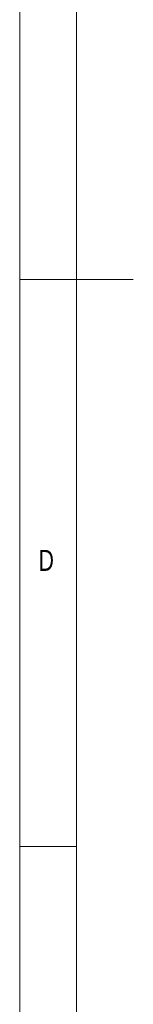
# Model space of a CAD drawing. Header units: millimetres. Extents: x 5 to 415, y 5 to 292.
# Tile 2 of 31: x 5 to 15, y 85 to 171. Entities that reach past the tile are written whole.
import ezdxf

# ---------------------------------------------------------------- set-up
doc = ezdxf.new("R2010")
doc.units = ezdxf.units.MM
doc.styles.add('SLDTEXTSTYLE0', font='TXT', dxfattribs={"width": 0.75})

msp = doc.modelspace()

# ---------------------------------------------------------------- linework, layer by layer
at = {"color": 7, "linetype": 'Continuous', "lineweight": 0}
for p, q in [((5, 292), (5, 5)), ((9.996, 287), (9.996, 10)), ((5, 148.5), (15, 148.5)), ((5, 98.5), (10, 98.5))]:
    msp.add_line(p, q, dxfattribs=at)

# ---------------------------------------------------------------- texts
at = {"color": 7, "linetype": 'Continuous', "lineweight": 0, "insert": (6.667, 124.668), "char_height": 1.852, "attachment_point": 1, "style": 'SLDTEXTSTYLE0'}
msp.add_mtext('D', dxfattribs=at)

doc.saveas('drawing.dxf')
